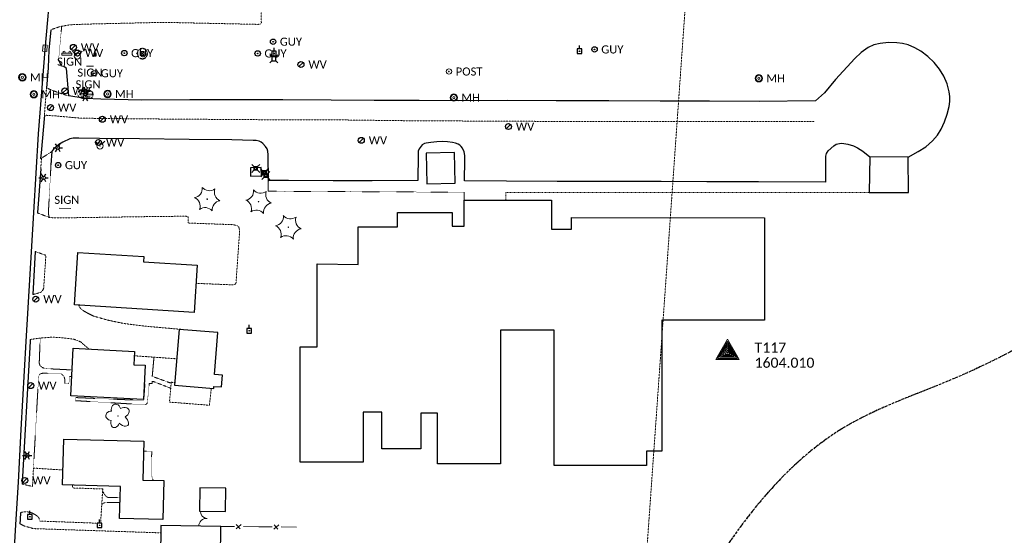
# Model space of a CAD drawing. Extents: x 386237 to 390135, y 96958 to 113752.
# Tile 39 of 116: x 387879 to 388464, y 99596 to 99903. Entities that reach past the tile are written whole.
import ezdxf
from ezdxf.enums import TextEntityAlignment as Align
from ezdxf.lldxf.tags import DXFTag

# ---------------------------------------------------------------- set-up
doc = ezdxf.new("R2010")
doc.units = 0
doc.header["$MEASUREMENT"] = 0
for name, pattern in [('Echnl', [0.68, 0.25, -0.03, 0.02, -0.03, 0.02, -0.03, 0.02, -0.03, 0.25]), ('Wisdot1', [0.0625, 0.03125, -0.03125]), ('Wisdot2', [0.125, 0.0625, -0.0625]), ('Wisdot3', [0.1875, 0.125, -0.0625]), ('Wisdot5', [0.1, 0.05, -0.05])]:
    doc.linetypes.add(name, pattern=pattern)
for name, color, linetype, lineweight in [('E_BLD', 231, 'Continuous', 25), ('E_DRN', 41, 'Continuous', 18), ('E_DWY', 51, 'Wisdot3', 18), ('E_LAND_Vegetation', 81, 'Continuous', 18), ('E_LTG', 21, 'Continuous', 25), ('E_LTG_Footing', 51, 'Wisdot1', 30), ('E_MAP_Control', 131, 'Continuous', 18), ('E_MAP_Limits', 81, 'Wisdot3', 18), ('E_MISCPROP', 31, 'Continuous', 18), ('E_MISCPROP_Railing', 31, 'Continuous', 18), ('E_PATH_Sidewalk', 51, 'Wisdot5', 18), ('E_RDWY', 21, 'Continuous', 25), ('E_RDWY_AsphConc', 201, 'Continuous', 25), ('E_SGN', 21, 'Continuous', 18), ('E_STRUCT_Joint', 201, 'Wisdot3', 18), ('E_UTL_AG_Bold', 31, 'Continuous', 25), ('E_UTL_E', 231, 'Continuous', 18), ('E_UTL_EGuyWire', 201, 'Continuous', 25), ('E_UTL_EPowerPole', 231, 'Eelec', 25), ('E_UTL_MH', 31, 'Continuous', 18), ('E_UTL_W', 171, 'Continuous', 25), ('E_UTL_WHydrant', 131, 'Continuous', 18), ('E_WTR_Edge', 131, 'Echnl', 25), ('P_EC_Misc', 4, 'Wisdot2', 25)]:
    doc.layers.add(name, color=color, linetype=linetype, lineweight=lineweight)
doc.styles.add('CalibriLight', font='calibril.ttf')
tags = doc.linetypes.add('Eelec', pattern='A,0.275,-0.05,["E",CalibriLight,S=0.07,R=0,X=-0.025,Y=-0.035],-0.05,0.875', length=1.25).pattern_tags.tags
tags[6] = DXFTag(74, 10)

# ---------------------------------------------------------------- blocks, each defined once
blk = doc.blocks.new('TP')
at = {"color": 0, "linetype": 'ByBlock', "lineweight": -2, "transparency": 16777216, "flags": 128}
for points in [[(6.92, -4.06), (0, 7.92), (-7.08, -4.06)], [(5.8, -3.42), (0, 6.63), (-5.95, -3.42)], [(4.83, -2.77), (0, 5.51), (-4.82, -2.77)], [(3.72, -2.13), (0, 4.23), (-3.71, -2.13)], [(2.61, -1.5), (0, 2.96), (-2.6, -1.5)], [(1.49, -0.86), (0, 1.69), (-1.48, -0.86)], [(0.38, -0.22), (0, 0.42), (-0.37, -0.22)]]:
    blk.add_lwpolyline(points, close=True, dxfattribs=at)
blk = doc.blocks.new('GUY')
at = {"color": 0, "linetype": 'ByBlock', "lineweight": -2, "transparency": 16777216}
for radius in [4, 0.5]:
    blk.add_circle((0, 0), radius, dxfattribs=at)
at = {"color": 0, "linetype": 'ByBlock', "lineweight": -2, "transparency": 16777216, "style": 'CalibriLight'}
blk.add_text('GUY', height=12, dxfattribs=at).set_placement((10, 0), align=Align.MIDDLE_LEFT)
blk = doc.blocks.new('HYD')
at = {"color": 0, "linetype": 'ByBlock', "lineweight": -2, "transparency": 16777216}
for p, q in [((-3.8, 3.8), (-8.3, 8.3)), ((3.8, 3.8), (8.3, 8.3))]:
    blk.add_line(p, q, dxfattribs=at)
for radius in [5.48, 0.42]:
    blk.add_circle((0, 0), radius, dxfattribs=at)
blk = doc.blocks.new('INLET')
at = {"color": 0, "linetype": 'ByBlock', "lineweight": -2, "transparency": 16777216, "flags": 128}
blk.add_lwpolyline([(-7.5, 10), (7.5, 10), (7.5, 0), (-7.5, 0)], close=True, dxfattribs=at)
blk = doc.blocks.new('LPOL')
at = {"color": 0, "linetype": 'ByBlock', "lineweight": -2, "transparency": 16777216}
for p, q in [((-4, 0), (-1.5, 0)), ((-0.75, 1.3), (-2, 3.46)), ((0.75, 1.3), (2, 3.46)), ((1.5, 0), (4, 0)), ((-2, -3.46), (-0.75, -1.3)), ((2, -3.46), (0.75, -1.3))]:
    blk.add_line(p, q, dxfattribs=at)
for radius in [1.5, 1.5, 1.5, 0.125]:
    blk.add_circle((0, 0), radius, dxfattribs=at)
blk = doc.blocks.new('MH')
at = {"color": 0, "linetype": 'ByBlock', "lineweight": -2, "transparency": 16777216}
for radius in [5, 4, 1.5]:
    blk.add_circle((0, 0), radius, dxfattribs=at)
at = {"color": 0, "linetype": 'ByBlock', "lineweight": -2, "transparency": 16777216, "style": 'CalibriLight'}
blk.add_text('MH', height=10.8, dxfattribs=at).set_placement((10, 0), align=Align.MIDDLE_LEFT)
blk = doc.blocks.new('CTRE')
at = {"color": 0, "linetype": 'ByBlock', "lineweight": -2, "transparency": 16777216}
blk.add_circle((0, 0), 0.223, dxfattribs=at)
for centre, start, end in [((-11.97, 8.96), 280.2067, 5.97162), ((1.81, 14.92), 220.21132, 305.97623), ((13.83, 5.89), 160.21133, 245.97624), ((-13.83, -5.9), 340.21132, 65.97623), ((-1.81, -14.93), 40.21133, 125.97624)]:
    blk.add_arc(centre, 7.87, start, end, dxfattribs=at)
at = {"color": 0, "linetype": 'ByBlock', "lineweight": -2, "transparency": 16777216, "extrusion": (0, 0, -1)}
blk.add_arc((-12.03, -9.04), 7.87, 354.07279, 79.74889, dxfattribs=at)
blk = doc.blocks.new('PPOL')
at = {"color": 0, "linetype": 'ByBlock', "lineweight": -2, "transparency": 16777216}
blk.add_line((-0.1, 4.5), (-0.1, 11.6), dxfattribs=at)
at = {"color": 0, "linetype": 'ByBlock', "lineweight": -2, "transparency": 16777216, "flags": 128}
blk.add_lwpolyline([(-4.6, -4.5), (4.4, -4.5), (4.4, 4.5), (-4.6, 4.5)], close=True, dxfattribs=at)
at = {"color": 0, "linetype": 'ByBlock', "lineweight": -2, "transparency": 16777216}
blk.add_circle((0, 0), 0.582, dxfattribs=at)
blk = doc.blocks.new('SIGN')
at = {"color": 0, "linetype": 'ByBlock', "lineweight": -2, "transparency": 16777216, "style": 'CalibriLight'}
blk.add_text('SIGN', height=12, dxfattribs=at).set_placement((0, 0), align=Align.MIDDLE_CENTER)
blk = doc.blocks.new('DTRE')
at = {"color": 0, "linetype": 'ByBlock', "lineweight": -2, "transparency": 16777216}
blk.add_circle((-0.18, 0), 0.183, dxfattribs=at)
for centre, major_axis, ratio in [((-1.87, 5.32), (1.36, -4.98), 0.782863), ((-5.87, 0.15), (4.93, -0.12), 0.832022), ((4.06, 2.74), (-5.27, -2.93), 0.691916), ((-2.49, -5.24), (1.8, 4.86), 0.716896), ((3.54, -3.71), (-5.01, 4.58), 0.560249)]:
    blk.add_ellipse(centre, major_axis=major_axis, ratio=ratio, start_param=1.570796, end_param=4.712389, dxfattribs=at)
blk = doc.blocks.new('WV')
at = {"color": 0, "linetype": 'ByBlock', "lineweight": -2, "transparency": 16777216}
blk.add_line((-2.8, -2.8), (2.8, 2.8), dxfattribs=at)
blk.add_circle((0, 0), 4, dxfattribs=at)
at = {"color": 0, "linetype": 'ByBlock', "lineweight": -2, "transparency": 16777216, "style": 'CalibriLight'}
blk.add_text('WV', height=10.8, dxfattribs=at).set_placement((10, 0), align=Align.MIDDLE_LEFT)
blk = doc.blocks.new('TWR')
at = {"color": 0, "linetype": 'ByBlock', "lineweight": -2, "transparency": 16777216}
for p, q in [((-12.5, 12.5), (12.5, -12.5)), ((-12.5, -12.5), (12.5, 12.5))]:
    blk.add_line(p, q, dxfattribs=at)
at = {"color": 0, "linetype": 'ByBlock', "lineweight": -2, "transparency": 16777216, "flags": 128}
blk.add_lwpolyline([(-12.5, -12.5), (12.5, -12.5), (12.5, 12.5), (-12.5, 12.5)], close=True, dxfattribs=at)
blk = doc.blocks.new('*U207', base_point=(387951.63, 99880.53, 1608.35))
at = {"layer": 'E_MISCPROP', "xscale": 0.096, "yscale": 0.096, "zscale": 0.096}
blk.add_blockref('TWR', (387951.63, 99880.53, 1608.35), dxfattribs=at)
blk = doc.blocks.new('*U206', base_point=(387940.96, 99883.27, 1607.27))
at = {"layer": 'E_UTL_EGuyWire', "xscale": 0.2, "yscale": 0.2, "zscale": 0.2}
blk.add_blockref('GUY', (387940.96, 99883.27, 1607.27), dxfattribs=at)
blk = doc.blocks.new('*U208', base_point=(387923, 99871.3, 1606.08))
at = {"layer": 'E_UTL_EGuyWire', "xscale": 0.2, "yscale": 0.2, "zscale": 0.2}
blk.add_blockref('GUY', (387923, 99871.3, 1606.08), dxfattribs=at)
blk = doc.blocks.new('*U210', base_point=(387923.57, 99882.33, 1606.69))
at = {"layer": 'E_UTL_EPowerPole', "xscale": 0.1490868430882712, "yscale": 0.1490868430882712, "zscale": 0.1490868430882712}
blk.add_blockref('PPOL', (387923.57, 99882.33, 1606.69), dxfattribs=at)
blk = doc.blocks.new('*U211', base_point=(387905.69, 99860.81, 1605.14))
at = {"layer": 'E_UTL_W', "xscale": 0.2222222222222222, "yscale": 0.2222222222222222, "zscale": 0.2222222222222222}
blk.add_blockref('WV', (387905.69, 99860.81, 1605.14), dxfattribs=at)
blk = doc.blocks.new('SGNDP')
at = {"flags": 128}
blk.add_lwpolyline([(0.075, 0.035), (0.075, 0.105), (-0.275, 0.105), (-0.275, 0.035)], close=True, dxfattribs=at)
for centre in [(-0.2, 0), (0, 0)]:
    blk.add_circle(centre, 0.035)
blk = doc.blocks.new('*U209', base_point=(387905.13, 99883.88, 1606.06))
at = {"layer": 'E_SGN', "xscale": 17.14285592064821, "yscale": 17.14285592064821, "zscale": 17.14285592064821, "rotation": 180}
blk.add_blockref('SGNDP', (387905.13, 99883.88, 1606.06), dxfattribs=at)
blk = doc.blocks.new('PED')
at = {"color": 0, "linetype": 'ByBlock', "lineweight": -2, "transparency": 16777216}
for p, q in [((-2.5, 2.5), (-5.3, 5.3)), ((2.5, 2.5), (5.3, 5.3)), ((-2.5, -2.5), (-5.3, -5.3)), ((2.5, -2.5), (5.3, -5.3))]:
    blk.add_line(p, q, dxfattribs=at)
at = {"color": 0, "linetype": 'ByBlock', "lineweight": -2, "transparency": 16777216, "flags": 128}
blk.add_lwpolyline([(-2.5, -2.5), (2.5, -2.5), (2.5, 2.5), (-2.5, 2.5)], close=True, dxfattribs=at)
blk = doc.blocks.new('*U215', base_point=(388029.82, 99879.85, 1608.07))
at = {"layer": 'E_UTL_AG_Bold', "xscale": 0.2251829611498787, "yscale": 0.2251829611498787, "zscale": 0.2251829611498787}
blk.add_blockref('PED', (388029.82, 99879.85, 1608.07), dxfattribs=at)
blk = doc.blocks.new('*U216', base_point=(388029.96, 99883, 1608.35))
at = {"layer": 'E_UTL_EPowerPole', "xscale": 0.1490868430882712, "yscale": 0.1490868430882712, "zscale": 0.1490868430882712}
blk.add_blockref('PPOL', (388029.96, 99883, 1608.35), dxfattribs=at)
blk = doc.blocks.new('*U218', base_point=(388029.38, 99890.07, 1607.4))
at = {"layer": 'E_UTL_EGuyWire', "xscale": 0.2, "yscale": 0.2, "zscale": 0.2}
blk.add_blockref('GUY', (388029.38, 99890.07, 1607.4), dxfattribs=at)
blk = doc.blocks.new('*U217', base_point=(388020.2, 99883.08, 1607.25))
at = {"layer": 'E_UTL_EGuyWire', "xscale": 0.2, "yscale": 0.2, "zscale": 0.2}
blk.add_blockref('GUY', (388020.2, 99883.08, 1607.25), dxfattribs=at)
blk = doc.blocks.new('*U214', base_point=(388024.98, 99810.43, 1606.93))
at = {"layer": 'E_UTL_E', "xscale": 0.2251829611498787, "yscale": 0.2251829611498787, "zscale": 0.2251829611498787}
blk.add_blockref('PED', (388024.98, 99810.43, 1606.93), dxfattribs=at)
blk = doc.blocks.new('*U212', base_point=(388019.03, 99814.68, 1608.34))
at = {"layer": 'E_UTL_E', "xscale": 0.2251829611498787, "yscale": 0.2251829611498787, "zscale": 0.2251829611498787}
blk.add_blockref('PED', (388019.03, 99814.68, 1608.34), dxfattribs=at)
blk = doc.blocks.new('*U213', base_point=(388024.24, 99812.18, 1608.89))
at = {"layer": 'E_UTL_AG_Bold', "xscale": 0.2251829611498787, "yscale": 0.2251829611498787, "zscale": 0.2251829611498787}
blk.add_blockref('PED', (388024.24, 99812.18, 1608.89), dxfattribs=at)
blk = doc.blocks.new('*U221', base_point=(388024.98, 99810.43, 1606.93))
at = {"layer": 'E_UTL_E', "xscale": 0.2251829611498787, "yscale": 0.2251829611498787, "zscale": 0.2251829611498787}
blk.add_blockref('PED', (388024.98, 99810.43, 1606.93), dxfattribs=at)
blk = doc.blocks.new('*U219', base_point=(388019.03, 99814.68, 1608.34))
at = {"layer": 'E_UTL_E', "xscale": 0.2251829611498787, "yscale": 0.2251829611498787, "zscale": 0.2251829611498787}
blk.add_blockref('PED', (388019.03, 99814.68, 1608.34), dxfattribs=at)
blk = doc.blocks.new('*U220', base_point=(388024.24, 99812.18, 1608.89))
at = {"layer": 'E_UTL_AG_Bold', "xscale": 0.2251829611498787, "yscale": 0.2251829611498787, "zscale": 0.2251829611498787}
blk.add_blockref('PED', (388024.24, 99812.18, 1608.89), dxfattribs=at)
blk = doc.blocks.new('POST')
at = {"color": 0, "linetype": 'ByBlock', "lineweight": -2, "transparency": 16777216}
for radius in [4, 0.5]:
    blk.add_circle((0, 0), radius, dxfattribs=at)
at = {"color": 0, "linetype": 'ByBlock', "lineweight": -2, "transparency": 16777216, "style": 'CalibriLight'}
blk.add_text('POST', height=12, dxfattribs=at).set_placement((10, 0), align=Align.MIDDLE_LEFT)
blk = doc.blocks.new('*U222', base_point=(388133.86, 99872.33, 1608.54))
at = {"layer": 'E_MISCPROP', "xscale": 0.1999999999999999, "yscale": 0.1999999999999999, "zscale": 0.1999999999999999}
blk.add_blockref('POST', (388133.86, 99872.33, 1608.54), dxfattribs=at)

msp = doc.modelspace()

# ---------------------------------------------------------------- linework, layer by layer
at = {"layer": 'E_BLD'}
for p, q in [((388137.1, 99824.1), (388120.3, 99823.79)), ((388120.3, 99823.79), (388120.64, 99805.61)), ((388120.3, 99823.79), (388120.3, 99823.79)), ((388137.44, 99805.93), (388137.1, 99824.1)), ((388120.64, 99805.61), (388137.44, 99805.93)), ((388120.64, 99805.61), (388120.64, 99805.61)), ((388137.44, 99805.93), (388137.44, 99805.93)), ((388142.82, 99780.33), (388142.82, 99795.85)), ((388142.82, 99795.85), (388194.75, 99795.85)), ((388194.75, 99795.85), (388194.75, 99778.64)), ((388103.3, 99780.05), (388103.3, 99788.52)), ((388103.3, 99788.52), (388135.76, 99788.52)), ((388135.76, 99788.52), (388135.76, 99780.33)), ((388079.87, 99757.48), (388079.87, 99780.05)), ((388079.87, 99780.05), (388103.3, 99780.05)), ((388135.76, 99780.33), (388142.82, 99780.33)), ((388206.61, 99778.64), (388206.61, 99785.41)), ((388206.61, 99785.41), (388321.28, 99785.33)), ((388321.28, 99785.33), (388321.28, 99724.36)), ((388194.75, 99778.64), (388206.61, 99778.64)), ((387911.37, 99733.48), (387913.3, 99764.74)), ((387913.3, 99764.74), (387913.3, 99764.74)), ((387913.3, 99764.74), (387952.49, 99762.32)), ((387952.49, 99762.32), (387952.29, 99759.05)), ((387952.49, 99762.32), (387952.49, 99762.32)), ((387952.29, 99759.05), (387984.18, 99757.08)), ((387984.18, 99757.08), (387982.45, 99729.09)), ((387984.18, 99757.08), (387984.18, 99757.08)), ((388055.45, 99758.01), (388079.87, 99757.48)), ((388055.45, 99708.51), (388055.45, 99758.01)), ((387982.45, 99729.09), (387911.37, 99733.48)), ((387982.45, 99729.09), (387982.45, 99729.09)), ((388321.28, 99724.36), (388260.28, 99724.36)), ((388260.28, 99724.36), (388260.34, 99646.56)), ((387973.54, 99718.95), (387970.78, 99685.73)), ((387973.54, 99718.95), (387973.54, 99718.95)), ((387996.58, 99717.04), (387973.54, 99718.95)), ((387994.51, 99692.06), (387996.58, 99717.04)), ((387996.58, 99717.04), (387996.58, 99717.04)), ((388196.38, 99718.41), (388164.4, 99718.41)), ((388164.4, 99718.41), (388164.4, 99638.92)), ((388196.38, 99638.08), (388196.38, 99718.41)), ((387909.12, 99679.51), (387910.61, 99707.78)), ((387910.61, 99707.78), (387946.96, 99705.87)), ((387910.61, 99707.78), (387910.61, 99707.78)), ((387946.96, 99705.87), (387946.54, 99697.97)), ((387946.96, 99705.87), (387946.96, 99705.87)), ((388045.54, 99640.06), (388045.54, 99708.51)), ((388045.54, 99708.51), (388055.45, 99708.51)), ((387946.54, 99697.97), (387946.54, 99697.97)), ((387946.54, 99697.97), (387953.41, 99697.61)), ((387953.41, 99697.61), (387952.34, 99677.25)), ((387953.41, 99697.61), (387953.41, 99697.61)), ((387999.35, 99691.66), (387994.51, 99692.06)), ((387994.51, 99692.06), (387994.51, 99692.06)), ((387998.77, 99684.7), (387999.35, 99691.66)), ((387999.35, 99691.66), (387999.35, 99691.66)), ((387970.78, 99685.73), (387970.78, 99685.73)), ((387970.78, 99685.73), (387994.14, 99683.79)), ((387994.14, 99683.79), (387994.24, 99685.08)), ((387994.14, 99683.79), (387994.14, 99683.79)), ((387994.24, 99685.08), (387994.24, 99685.08)), ((387994.24, 99685.08), (387998.77, 99684.7)), ((387952.34, 99677.25), (387909.12, 99679.51)), ((387909.12, 99679.51), (387909.12, 99679.51)), ((388093.94, 99669.76), (388082.9, 99669.76)), ((388082.9, 99669.76), (388082.9, 99640.06)), ((388093.94, 99647.98), (388093.94, 99669.76)), ((388127.05, 99669.19), (388117.14, 99669.19)), ((388117.14, 99669.19), (388117.14, 99647.98)), ((388127.05, 99638.92), (388127.05, 99669.19)), ((387904.23, 99626.49), (387904.94, 99653.71)), ((387904.94, 99653.71), (387904.94, 99653.71)), ((387904.94, 99653.71), (387952.6, 99652.47)), ((387952.6, 99652.47), (387952, 99629.36)), ((387952.6, 99652.47), (387952.6, 99652.47)), ((388117.14, 99647.98), (388093.94, 99647.98)), ((388260.34, 99646.56), (388251.29, 99646.56)), ((388251.29, 99646.56), (388251.29, 99638.08)), ((388082.9, 99640.06), (388045.54, 99640.06)), ((388164.4, 99638.92), (388127.05, 99638.92)), ((388251.29, 99638.08), (388196.38, 99638.08)), ((387952, 99629.36), (387952, 99629.36)), ((387952, 99629.36), (387964.39, 99629.03)), ((387964.39, 99629.03), (387963.78, 99605.88)), ((387904.23, 99626.49), (387904.23, 99626.49)), ((387938.62, 99625.59), (387904.23, 99626.49)), ((387938.13, 99606.54), (387938.62, 99625.59)), ((387938.62, 99625.59), (387938.62, 99625.59)), ((387985.79, 99624.79), (387985.56, 99610.94)), ((388001.33, 99624.54), (387985.79, 99624.79)), ((388001.11, 99610.69), (388001.33, 99624.54)), ((388001.33, 99624.54), (388001.33, 99624.54)), ((387985.56, 99610.94), (387985.56, 99610.94)), ((387985.56, 99610.94), (388001.11, 99610.69)), ((388001.11, 99610.69), (388001.11, 99610.69)), ((387963.78, 99605.88), (387938.13, 99606.54)), ((387963.78, 99605.88), (387963.78, 99605.88)), ((387962.72, 99602.24), (387962.41, 99576.58)), ((387998.36, 99601.81), (387962.72, 99602.24)), ((387997.41, 99521.85), (387998.36, 99601.81)), ((387998.36, 99601.81), (387998.36, 99601.81))]:
    msp.add_line(p, q, dxfattribs=at)
at = {"layer": 'E_DWY', "flags": 128}
for points in [[(387897.23, 99897.16), (387902.75, 99899.04), (387908.9, 99900.15), (387920.01, 99900.56), (387935.8, 99900.92), (387948.1, 99901.21), (387962.78, 99901.54), (387973.27, 99901.38), (388020.52, 99900.36), (388022.06, 99900.64), (388022.38, 99901.26), (388021.56, 99928.75), (388020.96, 99932.41), (388012.81, 99953.42), (388007.66, 99953.99)], [(387889.42, 99788.22), (387896.35, 99785.52), (387900.74, 99785.23), (387954.63, 99786.03), (387977.62, 99786.28), (387978.52, 99786.06), (387978.99, 99785.59), (387978.91, 99782.24), (388005.87, 99781.21), (388008.1, 99780.6), (388009.21, 99779.53), (388009.43, 99776.93), (388007.31, 99746.53), (388006.73, 99745.68), (388006.1, 99745.41), (387983.51, 99746.35)], [(387886.59, 99739.64), (387891.41, 99740.98), (387892.53, 99742.31), (387893.03, 99743.3), (387894.37, 99763), (387888.08, 99765.26)], [(387913.93, 99733.32), (387914.36, 99732.12), (387915.25, 99731.1), (387916.95, 99729.86), (387918.86, 99728.78), (387922.74, 99726.85), (387931.02, 99724.48), (387940.44, 99722.5), (387952.8, 99720.92), (387975.18, 99718.93), (387975.17, 99718.81)], [(387885.04, 99712.96), (387891.06, 99713.78), (387897.72, 99714.34), (387904.38, 99713.95), (387911.15, 99713.06), (387915.07, 99711.5), (387919.84, 99707.29)], [(387972.09, 99701.46), (387946.82, 99703.27)], [(387970.92, 99687.33), (387968.85, 99687.52), (387967.8, 99675.71), (387991.55, 99673.84), (387992.62, 99683.92)], [(387880.29, 99626.96), (387886.44, 99625.5), (387886.98, 99636.47), (387904.46, 99635.32)], [(387910.28, 99626.33), (387910.18, 99624.65), (387928.14, 99624.04), (387926.86, 99603.61), (387890.78, 99604.96), (387890.17, 99607.02), (387889.22, 99607.96), (387887.68, 99608.93), (387886.15, 99609.82), (387884.88, 99610.15), (387883.03, 99610.5), (387881.65, 99610.53), (387879.3, 99610.03)], [(387878.91, 99603.38), (387881.26, 99602.13), (387884.17, 99601.28), (387886.86, 99600.48), (387962.67, 99597.95)]]:
    msp.add_lwpolyline(points, dxfattribs=at)
at = {"layer": 'E_LAND_Vegetation'}
for centre, start, end in [((387990.59, 99610.79), 178.24448, 263.58226), ((387989.6, 99602.03), 83.59759, 180.74532)]:
    msp.add_arc(centre, 4.41, start, end, dxfattribs=at)
at = {"layer": 'E_LTG_Footing'}
msp.add_polyline3d([(387953.37, 99880.38, 1608.04), (387954.41, 99881.52, 1608.1), (387954.76, 99883.02, 1608.17), (387954.35, 99884.5, 1608.24), (387954.35, 99884.5, 1608.24), (387953.3, 99885.58, 1608.23), (387951.86, 99886.03, 1608.22), (387950.37, 99885.74, 1608.21), (387950.37, 99885.74, 1608.21), (387949.26, 99884.85, 1608.19), (387948.66, 99883.55, 1608.16), (387948.72, 99882.12, 1608.14), (387949.42, 99880.87, 1608.11), (387950.61, 99880.07, 1608.09), (387952.03, 99879.89, 1608.06), (387953.37, 99880.38, 1608.04), (387953.37, 99880.38, 1608.04)], close=True, dxfattribs=at)
at = {"layer": 'E_MAP_Limits', "lineweight": 0, "flags": 128}
msp.add_lwpolyline([(388208.75, 99168.16), (388249.68, 99563.1), (388279.8, 99989.74)], dxfattribs=at)
at = {"layer": 'E_MISCPROP_Railing'}
for p, q in [((388007.32, 99600.32), (388010.35, 99602.91)), ((388007.49, 99602.93), (388009.72, 99600.35)), ((388029.82, 99600.1), (388032.85, 99602.68)), ((388029.98, 99602.71), (388032.22, 99600.13))]:
    msp.add_line(p, q, dxfattribs=at)
at = {"layer": 'E_MISCPROP_Railing', "flags": 128}
for points in [[(387998.36, 99601.81), (388006.4, 99601.73)], [(388011.71, 99601.68), (388020.86, 99601.59)], [(388020.86, 99601.59), (388028.9, 99601.51)], [(388034.21, 99601.46), (388043.35, 99601.37)]]:
    msp.add_lwpolyline(points, dxfattribs=at)
at = {"layer": 'E_PATH_Sidewalk'}
for p, q in [((388026.53, 99807.49), (388026.48, 99801.12)), ((388026.48, 99801.12), (388142.81, 99800.53)), ((388142.82, 99795.85), (388142.81, 99800.53))]:
    msp.add_line(p, q, dxfattribs=at)
at = {"layer": 'E_PATH_Sidewalk', "ltscale": 8}
for q in [(388167.61, 99795.85), (388383.61, 99800.42, 1605.09)]:
    msp.add_line((388167.72, 99800.4), q, dxfattribs=at)
at = {"layer": 'E_PATH_Sidewalk', "flags": 128}
for points in [[(387903.75, 99899.22), (387901.99, 99880.02), (387902.02, 99879.54), (387902.34, 99878.65)], [(387897.39, 99816.78), (387895.83, 99788.1), (387896.3, 99785.54)], [(387890.98, 99713.77), (387890.41, 99698.79), (387890.98, 99697.23), (387892.53, 99696.12), (387894.32, 99695.62), (387909.93, 99694.84)], [(387958.58, 99702.43), (387957.55, 99691.01), (387968.8, 99686.94)], [(387909.73, 99690.98), (387908.4, 99691.04), (387908.03, 99686.72), (387905.55, 99686.8), (387905.7, 99688.49), (387905.41, 99690.21), (387904.65, 99691.46), (387903.61, 99692.47), (387902.81, 99692.54), (387893.31, 99692.91), (387891.36, 99692.75), (387890.34, 99691.79), (387889.98, 99690.08), (387886.98, 99636.47)], [(387968.53, 99683.96), (387957.49, 99688.24), (387957.46, 99686.85), (387955.79, 99686.78), (387954.64, 99675.33), (387954.13, 99674.48), (387953.43, 99674.13), (387911.94, 99676.56), (387912.15, 99678.4), (387951.98, 99676.71), (387952.48, 99676.82), (387952.73, 99677.28), (387953.41, 99686.51), (387952.83, 99686.59)], [(387952.44, 99646.47), (387957.28, 99646.42), (387956.91, 99635.17), (387957.08, 99632.35), (387957.78, 99630), (387958.15, 99629.2)], [(387928.06, 99622.75), (387929.54, 99620.28), (387930.57, 99619.28), (387931.47, 99618.99), (387938.45, 99618.98)], [(387927.56, 99614.74), (387928.9, 99615.79), (387929.9, 99616.02), (387938.37, 99615.93)]]:
    msp.add_lwpolyline(points, dxfattribs=at)
at = {"layer": 'E_RDWY', "flags": 128}
for points in [[(387902.11, 99984.26), (387897.43, 99927.91), (387893.66, 99885.2), (387889.8, 99835.25), (387886.93, 99788.54), (387882.47, 99711.83), (387879.56, 99659.5), (387877.86, 99628.12), (387876.56, 99606), (387874.16, 99565.33)], [(387897.23, 99897.16), (387896.16, 99885), (387895.71, 99874.65)], [(387891.3, 99814.44), (387889.43, 99788.4), (387889.42, 99788.22)], [(387888.08, 99765.26), (387886.59, 99739.64)], [(387885.04, 99712.96), (387884.97, 99711.69), (387882.05, 99659.36), (387880.35, 99627.98), (387880.29, 99626.96)], [(387879.3, 99610.03), (387879.06, 99605.85), (387878.91, 99603.38)]]:
    msp.add_lwpolyline(points, dxfattribs=at)
at = {"layer": 'E_RDWY_AsphConc'}
msp.add_line((388357, 99859.61, 1605.79), (388351.56, 99854.83, 1607.33), dxfattribs=at)
at = {"layer": 'E_RDWY_AsphConc', "flags": 128}
for points in [[(387895.71, 99874.51), (387894.73, 99862.52)], [(388351.56, 99854.83), (388318.1, 99854.53), (388288.67, 99854.62), (388259.4, 99854.77), (388228.89, 99854.86), (388197.55, 99854.97), (388168.51, 99855.11), (388139.7, 99854.91), (388116.06, 99855.03), (388089.47, 99855.15), (388063.9, 99855.37), (388035.13, 99855.41), (388005.65, 99855.48), (387979.85, 99855.4), (387951.29, 99855.37), (387927.07, 99855.81), (387917.72, 99856.26), (387907.91, 99857.78), (387906.58, 99874.03), (387905.05, 99875.24), (387903.66, 99875.51), (387902.34, 99878.65)], [(387893.46, 99846.37), (387891.61, 99824.04), (387891.15, 99820.62), (387891.77, 99820.8)], [(388357.74, 99806.61), (388317.8, 99806.73), (388287.13, 99806.81), (388259.91, 99806.91), (388227.79, 99806.91), (388198.19, 99806.94), (388168.07, 99807.09), (388143.11, 99807.24), (388143.2, 99819.75), (388143.36, 99822.38), (388143.36, 99822.38), (388142.92, 99824.53), (388142.92, 99824.53), (388141.91, 99826.79), (388141.91, 99826.79), (388141.17, 99827.83), (388141.17, 99827.83), (388140.34, 99828.54), (388139.39, 99829.07), (388139.39, 99829.07), (388137.68, 99829.7), (388135.9, 99830.11), (388135.9, 99830.11), (388133.03, 99830.49), (388130.14, 99830.62), (388130.14, 99830.62), (388126.63, 99830.52), (388123.13, 99830.18), (388123.13, 99830.18), (388120.4, 99829.73), (388120.4, 99829.73), (388119.27, 99829.43), (388119.27, 99829.43), (388118.01, 99828.63), (388118.01, 99828.63), (388116.21, 99826.34), (388116.21, 99826.34), (388115.62, 99824.87), (388115.62, 99824.87), (388115.48, 99822.78), (388115.48, 99822.78), (388115.41, 99807.47), (388088.28, 99807.27), (388064.99, 99807.29), (388038.6, 99807.48), (388026.53, 99807.49), (388026.45, 99822.78), (388026.3, 99824.87), (388026.3, 99824.87), (388025.77, 99826.38), (388025.77, 99826.38), (388024.86, 99827.76), (388024.86, 99827.76), (388023.34, 99829.44), (388023.34, 99829.44), (388022.25, 99830.28), (388021, 99830.87), (388021, 99830.87), (388019.31, 99831.28), (388017.57, 99831.38), (388017.57, 99831.38), (388004.84, 99831.7), (387979.52, 99831.99), (387950.05, 99832.28), (387926.12, 99832.43), (387913.99, 99832.6), (387910.53, 99832.71), (387910.53, 99832.71), (387908.56, 99832.28), (387908.56, 99832.28), (387904.42, 99830.41), (387904.42, 99830.41), (387902.09, 99828.9), (387902.09, 99828.9), (387899.16, 99826.36), (387899.16, 99826.36), (387898.08, 99825.07), (387898.08, 99825.07), (387898.02, 99824.98), (387898.02, 99824.98), (387897.86, 99824.69), (387897.86, 99824.69), (387897.39, 99816.78)]]:
    msp.add_lwpolyline(points, dxfattribs=at)
at = {"layer": 'E_RDWY_AsphConc'}
for points in [[(388406.77, 99821.37, 1604.65), (388412.72, 99824.67, 1604.74), (388417.19, 99827.63, 1604.76), (388421.23, 99831.14, 1604.79), (388421.23, 99831.14, 1604.79), (388424.03, 99834.41, 1604.81), (388426.26, 99838.08, 1604.83), (388426.26, 99838.08, 1604.83), (388428.2, 99842.41, 1604.93), (388429.78, 99846.88, 1605.02), (388430.98, 99851.47, 1605.12), (388430.98, 99851.47, 1605.12), (388431.42, 99854.41, 1605.18), (388431.47, 99857.39, 1605.24), (388431.12, 99860.34, 1605.3), (388431.12, 99860.34, 1605.3), (388429.89, 99865.02, 1605.33), (388427.97, 99869.47, 1605.37), (388427.97, 99869.47, 1605.37), (388425.32, 99873.8, 1605.4), (388422.08, 99877.7, 1605.44), (388422.08, 99877.7, 1605.44), (388418.33, 99881.23, 1605.44), (388414.23, 99884.35, 1605.45), (388414.23, 99884.35, 1605.45), (388410.6, 99886.47, 1605.45), (388406.73, 99888.11, 1605.46), (388406.73, 99888.11, 1605.46), (388403.39, 99889.01, 1605.49), (388399.97, 99889.45, 1605.52), (388399.97, 99889.45, 1605.52), (388395, 99889.5, 1605.57), (388390.06, 99889.07, 1605.62), (388390.06, 99889.07, 1605.62), (388386.32, 99888.17, 1605.66), (388382.83, 99886.55, 1605.71), (388382.83, 99886.55, 1605.71), (388378.69, 99883.64, 1605.78), (388375.03, 99880.15, 1605.84), (388375.03, 99880.15, 1605.84), (388363.52, 99867.6, 1605.8), (388357, 99859.61, 1605.79)], [(388357.74, 99806.61, 1605.62), (388357.82, 99821.95, 1605.64), (388358.16, 99823.62, 1605.6), (388358.16, 99823.62, 1605.6), (388359.14, 99825.06, 1605.64), (388359.14, 99825.06, 1605.64), (388362.45, 99828.06, 1605.44), (388363.97, 99829.18, 1605.39), (388366.83, 99829.67, 1605.4), (388366.83, 99829.67, 1605.4), (388368.5, 99829.6, 1605.4), (388368.5, 99829.6, 1605.4), (388370.88, 99829.07, 1605.4), (388370.88, 99829.07, 1605.4), (388374.16, 99828.08, 1605.4), (388374.16, 99828.08, 1605.4), (388376.53, 99827.03, 1605.42), (388376.53, 99827.03, 1605.42), (388379.7, 99824.97, 1605.44), (388379.7, 99824.97, 1605.44), (388383.91, 99821.53, 1605.24)]]:
    msp.add_polyline3d(points, dxfattribs=at)
for points in [[(388383.91, 99821.53, 1605.24), (388383.61, 99800.42, 1605.09), (388406.96, 99800.34, 1604.63), (388406.77, 99821.37, 1604.65)], [(388022.34, 99815.17, 1608.26), (388015.91, 99815.05, 1608.27), (388015.98, 99810.11, 1608.25), (388022.41, 99810.27, 1608.28)], [(388022.34, 99815.17, 1608.26), (388015.91, 99815.05, 1608.27), (388015.98, 99810.11, 1608.25), (388022.41, 99810.27, 1608.28)]]:
    msp.add_polyline3d(points, close=True, dxfattribs=at)
at = {"layer": 'E_SGN'}
for p, q in [((387922.56, 99875.42), (387918.59, 99875.58)), ((387902.25, 99791.11), (387909.09, 99790.9))]:
    msp.add_line(p, q, dxfattribs=at)
at = {"layer": 'E_SGN', "flags": 128}
msp.add_lwpolyline([(387921.81, 99858.24), (387914.45, 99858.5), (387914.52, 99859.27), (387921.84, 99858.92)], close=True, dxfattribs=at)
at = {"layer": 'E_STRUCT_Joint', "flags": 128}
for points in [[(387907.91, 99857.78), (387901.47, 99859.88), (387894.73, 99862.52), (387893.46, 99846.37), (387900.22, 99845.91), (387914.21, 99844.65), (387927.03, 99844.41), (387950.92, 99844.18), (387980.05, 99843.93), (388004.75, 99843.84), (388035.5, 99843.55), (388063.78, 99843.62), (388089.18, 99843.31), (388115.65, 99842.98), (388139.78, 99842.91), (388169.34, 99842.79), (388198.06, 99842.63), (388227.78, 99842.55), (388259.35, 99842.68), (388287.17, 99842.69), (388317.42, 99842.64), (388351.12, 99842.63)], [(387897.86, 99824.69), (387891.77, 99820.8), (387891.3, 99814.44)]]:
    msp.add_lwpolyline(points, dxfattribs=at)
at = {"layer": 'E_WTR_Edge', "ltscale": 5}
msp.add_open_spline([(388460.09, 99963.41, 0.11), (388460.76, 99963.09, 0.07), (388473.6, 99957.09, -0.67), (388503.87, 99949.46, 0.36), (388526.28, 99931.34, -0.38), (388602.22, 99912.44, 0.05), (388601.94, 99859.26, -0.02), (388575.32, 99811.71, 0.01), (388529.32, 99738.53, 0), (388448.56, 99692.79, 0), (388350.87, 99659.58, 0), (388286.93, 99579.89, 0), (388255.3, 99513.23, 0), (388240.19, 99481.37)], degree=3, knots=[1596.699315, 1596.699315, 1596.699315, 1596.699315, 1599.146768, 1643.175399, 1687.20403, 1748.054282, 1778.14499, 1833.330737, 1911.005394, 2033.950326, 2101.520885, 2217.812109, 2324.231231, 2324.231231, 2324.231231, 2324.231231], dxfattribs=at)
at = {"layer": 'P_EC_Misc', "flags": 128}
msp.add_lwpolyline([(387920.61, 99856.24), (387921.57, 99856.69), (387922.24, 99857.51), (387922.49, 99858.55), (387922.49, 99858.55), (387922.16, 99859.79), (387921.23, 99860.67), (387919.98, 99860.96), (387919.98, 99860.96), (387915.86, 99861.37), (387914.68, 99861.19), (387913.73, 99860.45), (387913.27, 99859.35), (387913.27, 99859.35), (387913.4, 99858.11), (387914.16, 99857.12), (387915.32, 99856.65), (387915.32, 99856.65), (387919.54, 99856.25)], close=True, dxfattribs=at)

# ---------------------------------------------------------------- block references
at = {"layer": 'E_DRN', "xscale": 0.25, "yscale": 0.25, "zscale": 0.25, "rotation": 85.15079395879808}
msp.add_blockref('INLET', (387895, 99886.08), dxfattribs=at)
at = {"layer": 'E_LAND_Vegetation'}
for name, p, xscale, yscale, zscale in [('CTRE', (387990.23, 99796.42), 0.7108526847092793, 0.7108526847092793, 0.7108526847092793), ('CTRE', (388020.73, 99794.95), 0.7108526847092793, 0.7108526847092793, 0.7108526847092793), ('CTRE', (388038.4, 99779.71), 0.7108526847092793, 0.7108526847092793, 0.7108526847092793), ('DTRE', (387937.27, 99667.5), 0.6769248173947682, 0.6769248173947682, 0.6769248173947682)]:
    msp.add_blockref(name, p, dxfattribs=dict(at, xscale=xscale, yscale=yscale, zscale=zscale))
at = {"layer": 'E_LTG', "xscale": 0.692840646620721, "yscale": 0.692840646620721, "zscale": 0.692840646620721}
for p in [(387917.94, 99860.55), (387917.83, 99857.3), (387901.49, 99827), (387893.01, 99809.11), (387883.3, 99644.01)]:
    msp.add_blockref('LPOL', p, dxfattribs=at)
at = {"layer": 'E_MAP_Control', "lineweight": 0}
msp.add_blockref('TP', (388299.44, 99705.15), dxfattribs=at)
at = {"layer": 'E_MISCPROP'}
msp.add_blockref('*U207', (387951.58, 99883.04, 1608.35), dxfattribs=at)
at = {"layer": 'E_MISCPROP', "xscale": 2, "yscale": 2, "zscale": 2}
msp.add_blockref('*U222', (388133.86, 99872.33, 1608.54), dxfattribs=at)
at = {"layer": 'E_SGN', "xscale": 0.3999999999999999, "yscale": 0.3999999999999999, "zscale": 0.3999999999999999}
for p in [(387908.45, 99878.22), (387920.51, 99871.69), (387919.39, 99864.73), (387906.81, 99796.02)]:
    msp.add_blockref('SIGN', p, dxfattribs=at)
at = {"layer": 'E_SGN'}
msp.add_blockref('*U209', (387905.13, 99883.88, 1606.06), dxfattribs=at)
at = {"layer": 'E_UTL_AG_Bold', "xscale": 2, "yscale": 2, "zscale": 2}
for name, p in [('*U215', (388029.82, 99879.85, 1608.07)), ('*U213', (388024.28, 99812.17, 3217.77))]:
    msp.add_blockref(name, p, dxfattribs=at)
at = {"layer": 'E_UTL_AG_Bold'}
msp.add_blockref('*U220', (388024.24, 99812.18, 1608.89), dxfattribs=at)
at = {"layer": 'E_UTL_E', "xscale": 2, "yscale": 2, "zscale": 2}
for name, p in [('*U212', (388019.04, 99814.73, 1608.41)), ('*U214', (388025, 99810.45, 3213.87))]:
    msp.add_blockref(name, p, dxfattribs=at)
at = {"layer": 'E_UTL_E'}
for name, p in [('*U219', (388019.03, 99814.68, 1608.34)), ('*U221', (388024.98, 99810.43, 1606.93))]:
    msp.add_blockref(name, p, dxfattribs=at)
at = {"layer": 'E_UTL_EGuyWire'}
for name, p, xscale, yscale, zscale in [('*U218', (388029.38, 99890.07, 1607.4), 2, 2, 2), ('*U206', (387940.96, 99883.27, 1607.27), 2, 2, 2), ('*U217', (388020.2, 99883.08, 1607.25), 2, 2, 2), ('GUY', (388220.34, 99885.47), 0.3999999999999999, 0.3999999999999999, 0.3999999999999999), ('*U208', (387923, 99871.3, 1606.08), 2, 2, 2), ('GUY', (387901.66, 99816.66), 0.3999999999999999, 0.3999999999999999, 0.3999999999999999)]:
    msp.add_blockref(name, p, dxfattribs=dict(at, xscale=xscale, yscale=yscale, zscale=zscale))
at = {"layer": 'E_UTL_EPowerPole'}
for name, p, xscale, yscale, zscale in [('*U216', (388029.96, 99883, 1608.35), 2, 2, 2), ('PPOL', (388211.39, 99884.41), 0.2981736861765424, 0.2981736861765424, 0.2981736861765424), ('PPOL', (388015.2, 99718.15), 0.2981736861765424, 0.2981736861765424, 0.2981736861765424), ('PPOL', (387884.88, 99607.51), 0.2981736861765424, 0.2981736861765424, 0.2981736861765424), ('PPOL', (387926.24, 99602.44), 0.2981736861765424, 0.2981736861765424, 0.2981736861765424)]:
    msp.add_blockref(name, p, dxfattribs=dict(at, xscale=xscale, yscale=yscale, zscale=zscale))
msp.add_blockref('*U210', (387923.57, 99882.33, 1606.69), dxfattribs=at)
at = {"layer": 'E_UTL_MH', "xscale": 0.4444444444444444, "yscale": 0.4444444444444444, "zscale": 0.4444444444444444}
for p in [(387880.41, 99868.89), (388317.97, 99868.32), (387887.22, 99858.81), (387931, 99858.98), (388136.73, 99856.85)]:
    msp.add_blockref('MH', p, dxfattribs=at)
at = {"layer": 'E_UTL_W'}
for name, p, xscale, yscale, zscale in [('WV', (387910.69, 99886.67), 0.4444444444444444, 0.4444444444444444, 0.4444444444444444), ('WV', (387913.11, 99883.33), 0.4444444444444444, 0.4444444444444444, 0.4444444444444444), ('WV', (388045.9, 99876.49), 0.4444444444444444, 0.4444444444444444, 0.4444444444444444), ('*U211', (387905.69, 99860.81, 1605.14), 2, 2, 2), ('WV', (387897.12, 99850.87), 0.4444444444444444, 0.4444444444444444, 0.4444444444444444), ('WV', (387927.9, 99843.91), 0.4444444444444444, 0.4444444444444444, 0.4444444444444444), ('WV', (388169.19, 99839.59), 0.4444444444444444, 0.4444444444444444, 0.4444444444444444), ('WV', (387925.62, 99830.12), 0.4444444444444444, 0.4444444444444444, 0.4444444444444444), ('WV', (388081.75, 99831.4), 0.4444444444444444, 0.4444444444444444, 0.4444444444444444), ('WV', (387888.35, 99736.93), 0.4444444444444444, 0.4444444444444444, 0.4444444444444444), ('WV', (387885.36, 99685.5), 0.4444444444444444, 0.4444444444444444, 0.4444444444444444), ('WV', (387881.81, 99629.12), 0.4444444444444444, 0.4444444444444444, 0.4444444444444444)]:
    msp.add_blockref(name, p, dxfattribs=dict(at, xscale=xscale, yscale=yscale, zscale=zscale))
at = {"layer": 'E_UTL_WHydrant', "xscale": 0.3477624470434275, "yscale": 0.3477624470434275, "zscale": 0.3477624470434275}
for p in [(387913.04, 99881.55), (387926.51, 99828.04)]:
    msp.add_blockref('HYD', p, dxfattribs=at)

# ---------------------------------------------------------------- texts
at = {"layer": 'E_MAP_Control', "lineweight": 0, "style": 'CalibriLight'}
for s, p in [('T117', (388315.44, 99705.15)), ('1604.010', (388315.44, 99696.15))]:
    msp.add_text(s, height=6, dxfattribs=at).set_placement(p)

doc.saveas('drawing.dxf')
